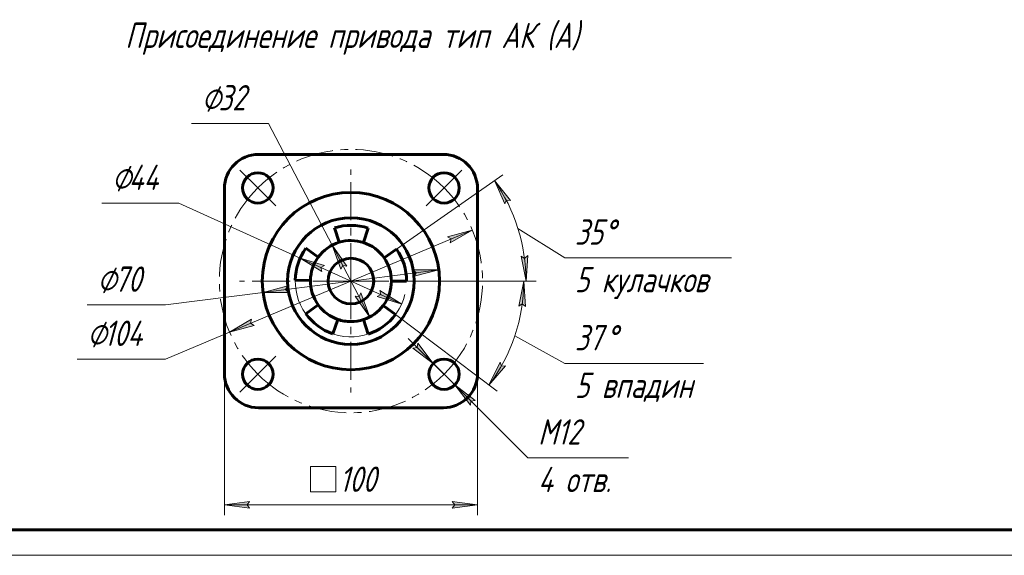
# Model space of a CAD drawing. Header units: millimetres. Extents: x 0 to 594, y 0 to 420.
# Tile 2 of 11: x 103 to 297, y 0 to 106. Entities that reach past the tile are written whole.
import ezdxf

# ---------------------------------------------------------------- set-up
doc = ezdxf.new("R2010")
doc.units = ezdxf.units.MM
for name, pattern in [('K5LT_AXLED', [12, 7.5, -1.5, 1.5, -1.5]), ('K5LT_BASIC', [0]), ('K5LT_THIN', [0])]:
    doc.linetypes.add(name, pattern=pattern)
doc.layers.add('Системный слой', color=7, linetype='Continuous')
doc.layers.add('Системный слой (1)', color=7, linetype='Continuous', true_color=0x6c6c6c)
doc.styles.add('KDIMTEXTSTYLE', font='txt', dxfattribs={"width": 0.96, "oblique": 15, "height": 5})
doc.styles.add('KTEXTSTYLE', font='txt', dxfattribs={"width": 0.96, "height": 5})
doc.dimstyles.new('KDIMSTYLE (0.50)', dxfattribs={"dimtxt": 5, "dimasz": 1, "dimexe": 2, "dimexo": 0, "dimgap": 1, "dimtad": 1, "dimlfac": 2, "dimtxsty": 'KDIMTEXTSTYLE', "dimsah": 1, "dimcen": 0, "dimdle": 1, "dimadec": 0, "dimazin": 0, "dimtfac": 0.667, "dimtmove": 0, "dimatfit": 3, "dimfxl": 1, "dimtvp": 1, "dimtolj": 1, "dimtzin": 0, "dimarcsym": 0})

# ---------------------------------------------------------------- blocks, each defined once
blk = doc.blocks.new('U53')
at = {"layer": 'Системный слой (1)', "color": 30, "linetype": 'K5LT_AXLED', "lineweight": 18, "true_color": 0xff8000}
for q in [(167.97, 76.12), (145.97, 54.12), (189.97, 54.12), (167.97, 32.12)]:
    blk.add_line((167.97, 54.12), q, dxfattribs=at)
blk = doc.blocks.new('U54')
at = {"layer": 'Системный слой (1)', "color": 30, "linetype": 'K5LT_AXLED', "lineweight": 18, "true_color": 0xff8000}
for p, q in [((149.59, 72.51), (146.05, 76.04)), ((186.36, 72.51), (189.89, 76.04)), ((153.12, 68.97), (149.59, 72.51)), ((182.82, 68.97), (186.36, 72.51)), ((153.12, 39.27), (149.59, 35.74)), ((182.82, 39.27), (186.36, 35.74)), ((149.59, 35.74), (146.05, 32.2)), ((186.36, 35.74), (189.89, 32.2))]:
    blk.add_line(p, q, dxfattribs=at)
for start, end in [(45, 135), (135, 225), (315, 45), (225, 315)]:
    blk.add_arc((167.97, 54.12), 26, start, end, dxfattribs=at)
blk = doc.blocks.new('D10')
at = {"layer": 'Системный слой (1)'}
for points in [[(147.97, 9.27), (147.47, 9.93), (147.97, 10.59), (142.97, 9.93)], [(187.97, 9.27), (192.97, 9.93), (187.97, 10.59), (188.47, 9.93)]]:
    blk.add_hatch(color=7, dxfattribs=at).paths.add_polyline_path(points)
at = {"layer": 'Системный слой (1)', "color": 7, "linetype": 'K5LT_THIN', "lineweight": 18, "true_color": 0xffffff}
for p, q in [((142.97, 34.12), (142.97, 7.93)), ((192.97, 34.12), (192.97, 7.93)), ((142.97, 9.93), (147.97, 10.59)), ((147.97, 9.27), (142.97, 9.93)), ((142.97, 9.93), (192.97, 9.93)), ((147.97, 10.59), (147.47, 9.93)), ((147.47, 9.93), (147.97, 9.27)), ((188.47, 9.93), (187.97, 10.59)), ((187.97, 10.59), (192.97, 9.93)), ((192.97, 9.93), (187.97, 9.27)), ((187.97, 9.27), (188.47, 9.93))]:
    blk.add_line(p, q, dxfattribs=at)
blk.add_wipeout([(159.97, 10.93), (159.97, 18.31), (175.33, 18.31), (175.33, 10.93)]).dxf.layer = 'Системный слой (1)'
for p, q in [((159.97, 12.52), (159.97, 17.52)), ((159.97, 17.52), (164.97, 17.52)), ((164.97, 17.52), (164.97, 12.52)), ((164.97, 12.52), (159.97, 12.52))]:
    blk.add_line(p, q, dxfattribs=at)
at = {"layer": 'Системный слой (1)', "color": 7, "insert": (165.68, 17.52), "char_height": 5, "attachment_point": 1, "style": 'KTEXTSTYLE'}
blk.add_mtext('\\fArial|b0|c204|p34;\\H5.0;\\W1.000;\\Q15;\\fGOST Type AU|b0|i0|c204|p34;\\Q15;\\W0.960;100', dxfattribs=at)
blk = doc.blocks.new('KDIMARROW_01')
at = {"layer": 'Системный слой'}
blk.add_hatch(color=0, dxfattribs=at).paths.add_polyline_path([(-5, -0.66), (0, 0), (-5, 0.66), (-4.5, 0)])
at = {"layer": 'Системный слой', "color": 0, "linetype": 'K5LT_THIN', "lineweight": 18}
for p, q in [((-4.5, 0), (-5, 0.66)), ((-5, 0.66), (0, 0)), ((0, 0), (-5, -0.66)), ((-5, -0.66), (-4.5, 0))]:
    blk.add_line(p, q, dxfattribs=at)
at = {"layer": 'Системный слой (1)', "color": 0, "linetype": 'K5LT_THIN', "lineweight": 18}
blk.add_line((182.53, 190.74), (182.03, 190.74), dxfattribs=at)
blk = doc.blocks.new('D11')
at = {"layer": 'Системный слой (1)'}
for points in [[(199.46, 70.03), (196.3, 73.96), (198.33, 69.34), (198.64, 70.11)], [(202.55, 54.12), (202.89, 59.15), (202.26, 58.61), (201.57, 59.07)]]:
    blk.add_hatch(color=7, dxfattribs=at).paths.add_polyline_path(points)
at = {"layer": 'Системный слой (1)', "color": 7, "linetype": 'K5LT_THIN', "lineweight": 18, "true_color": 0xffffff}
for p, q in [((176.98, 60.43), (197.94, 75.11)), ((196.3, 73.96), (199.46, 70.03)), ((198.33, 69.34), (196.3, 73.96)), ((198.64, 70.11), (198.33, 69.34)), ((199.46, 70.03), (198.64, 70.11)), ((200.95, 64.52), (210.2, 58.71)), ((202.55, 54.12), (201.57, 59.07)), ((201.57, 59.07), (202.26, 58.61)), ((202.26, 58.61), (202.89, 59.15)), ((202.89, 59.15), (202.55, 54.12)), ((178.97, 54.12), (204.55, 54.12))]:
    blk.add_line(p, q, dxfattribs=at)
blk.add_arc((167.97, 54.12), 34.58, 0, 35, dxfattribs=at)
blk.add_wipeout([(212.2, 50.33), (212.2, 67.09), (239.98, 67.09), (239.98, 50.33)]).dxf.layer = 'Системный слой (1)'
blk.add_line((210.2, 58.71), (243.14, 58.71), dxfattribs=at)
at = {"layer": 'Системный слой (1)', "color": 7, "char_height": 5, "attachment_point": 1, "style": 'KTEXTSTYLE'}
for s, insert in [('\\fArial|b0|c204|p34;\\H5.0;\\W1.000;\\Q15;\\fGOST Type AU|b0|i0|c204|p34;\\Q15;\\W0.960;35', (212.2, 66.3)), ('\\fArial|b0|c204|p34;\\H5.0;\\W1.000;\\Q15;\\fGOST Type AU|b0|i0|c204|p34;\\Q15;\\W0.960;°', (217.89, 66.3)), ('\\fArial|b0|c204|p34;\\H5.0;\\W1.000;\\Q15;\\fGOST Type AU|b0|i0|c204|p34;\\Q15;\\W0.960;5 кулачков', (212.2, 56.92))]:
    blk.add_mtext(s, dxfattribs=dict(at, insert=insert))
blk = doc.blocks.new('D12')
at = {"layer": 'Системный слой (1)'}
for points in [[(202.43, 49.09), (202.1, 54.12), (201.12, 49.18), (201.81, 49.63)], [(195.23, 33.58), (198.52, 37.4), (197.7, 37.34), (197.42, 38.12)]]:
    blk.add_hatch(color=7, dxfattribs=at).paths.add_polyline_path(points)
at = {"layer": 'Системный слой (1)', "color": 7, "linetype": 'K5LT_THIN', "lineweight": 18, "true_color": 0xffffff}
for p, q in [((178.97, 54.12), (204.1, 54.12)), ((201.12, 49.18), (202.1, 54.12)), ((202.1, 54.12), (202.43, 49.09)), ((201.81, 49.63), (201.12, 49.18)), ((202.43, 49.09), (201.81, 49.63)), ((176.76, 47.5), (196.83, 32.38)), ((200.34, 43.29), (210.2, 37.86)), ((195.23, 33.58), (197.42, 38.12)), ((198.52, 37.4), (195.23, 33.58)), ((197.42, 38.12), (197.7, 37.34)), ((197.7, 37.34), (198.52, 37.4))]:
    blk.add_line(p, q, dxfattribs=at)
blk.add_arc((167.97, 54.12), 34.13, 323, 0, dxfattribs=at)
blk.add_wipeout([(212.2, 29.48), (212.2, 46.24), (234.65, 46.24), (234.65, 29.48)]).dxf.layer = 'Системный слой (1)'
blk.add_line((210.2, 37.86), (237.58, 37.86), dxfattribs=at)
at = {"layer": 'Системный слой (1)', "color": 7, "char_height": 5, "attachment_point": 1, "style": 'KTEXTSTYLE'}
for s, insert in [('\\fArial|b0|c204|p34;\\H5.0;\\W1.000;\\Q15;\\fGOST Type AU|b0|i0|c204|p34;\\Q15;\\W0.960;37', (212.2, 45.45)), ('\\fArial|b0|c204|p34;\\H5.0;\\W1.000;\\Q15;\\fGOST Type AU|b0|i0|c204|p34;\\Q15;\\W0.960;°', (218.29, 45.45)), ('\\fArial|b0|c204|p34;\\H5.0;\\W1.000;\\Q15;\\fGOST Type AU|b0|i0|c204|p34;\\Q15;\\W0.960;5 впадин', (212.2, 36.06))]:
    blk.add_mtext(s, dxfattribs=dict(at, insert=insert))
blk = doc.blocks.new('D13')
at = {"layer": 'Системный слой (1)'}
for points in [[(184.23, 37.85), (181.15, 41.84), (181.04, 41.03), (180.22, 40.91)], [(192.49, 30.56), (188.48, 33.62), (191.56, 29.63), (191.67, 30.45)]]:
    blk.add_hatch(color=7, dxfattribs=at).paths.add_polyline_path(points)
at = {"layer": 'Системный слой (1)', "color": 7, "linetype": 'K5LT_THIN', "lineweight": 18, "true_color": 0xffffff}
for p, q in [((184.23, 37.85), (179.26, 42.79)), ((181.04, 41.03), (180.22, 40.91)), ((180.22, 40.91), (184.23, 37.85)), ((181.15, 41.84), (181.04, 41.03)), ((184.23, 37.85), (181.15, 41.84)), ((184.23, 37.85), (188.48, 33.62)), ((188.48, 33.62), (191.56, 29.63)), ((192.49, 30.56), (188.48, 33.62)), ((188.48, 33.62), (193.45, 28.69)), ((188.48, 33.62), (202.93, 19.26)), ((191.56, 29.63), (191.67, 30.45)), ((191.67, 30.45), (192.49, 30.56))]:
    blk.add_line(p, q, dxfattribs=at)
blk.add_wipeout([(204.93, 10.88), (204.93, 27.64), (220.17, 27.64), (220.17, 10.88)]).dxf.layer = 'Системный слой (1)'
blk.add_line((202.93, 19.26), (222.8, 19.26), dxfattribs=at)
at = {"layer": 'Системный слой (1)', "color": 7, "char_height": 5, "attachment_point": 1, "style": 'KTEXTSTYLE'}
for s, insert in [('\\fArial|b0|c204|p34;\\H5.0;\\W1.000;\\Q15;\\fGOST Type AU|b0|i0|c204|p34;\\Q15;\\W0.960;М12', (204.93, 26.85)), ('\\fArial|b0|c204|p34;\\H5.0;\\W1.000;\\Q15;\\fGOST Type AU|b0|i0|c204|p34;\\Q15;\\W0.960;4 отв.', (204.93, 17.46))]:
    blk.add_mtext(s, dxfattribs=dict(at, insert=insert))
blk = doc.blocks.new('D14')
at = {"layer": 'Системный слой (1)'}
for points in [[(187.58, 61.65), (191.94, 64.2), (187.07, 62.87), (187.79, 62.45)], [(148.87, 45.38), (148.15, 45.79), (148.36, 46.59), (144, 44.05)]]:
    blk.add_hatch(color=7, dxfattribs=at).paths.add_polyline_path(points)
at = {"layer": 'Системный слой (1)', "color": 7, "linetype": 'K5LT_THIN', "lineweight": 18, "true_color": 0xffffff}
for p, q in [((191.94, 64.2), (144, 44.05)), ((187.07, 62.87), (191.94, 64.2)), ((191.94, 64.2), (187.58, 61.65)), ((187.79, 62.45), (187.07, 62.87)), ((187.58, 61.65), (187.79, 62.45)), ((144, 44.05), (148.36, 46.59)), ((148.87, 45.38), (144, 44.05)), ((148.36, 46.59), (148.15, 45.79)), ((148.15, 45.79), (148.87, 45.38)), ((144, 44.05), (131.37, 38.74)), ((131.37, 38.74), (113.91, 38.74))]:
    blk.add_line(p, q, dxfattribs=at)
blk.add_wipeout([(115.91, 39.74), (115.91, 47.12), (128.83, 47.12), (128.83, 39.74)]).dxf.layer = 'Системный слой (1)'
at = {"layer": 'Системный слой (1)', "color": 7, "char_height": 5, "attachment_point": 1, "style": 'KTEXTSTYLE'}
for s, insert in [('\\fArial|b0|c204|p34;\\H5.0;\\W1.000;\\Q15;\\fGOST Type AU|b0|i0|c204|p34;\\Q15;\\W0.960;⌀', (115.91, 46.32)), ('\\fArial|b0|c204|p34;\\H5.0;\\W1.000;\\Q15;\\fGOST Type AU|b0|i0|c204|p34;\\Q15;\\W0.960;104', (119.22, 46.32))]:
    blk.add_mtext(s, dxfattribs=dict(at, insert=insert))
blk = doc.blocks.new('D15')
at = {"layer": 'Системный слой (1)'}
for points in [[(180.45, 55.06), (185.33, 56.35), (180.28, 56.37), (180.86, 55.78)], [(155.66, 51.88), (155.08, 52.47), (155.49, 53.18), (150.61, 51.89)]]:
    blk.add_hatch(color=7, dxfattribs=at).paths.add_polyline_path(points)
at = {"layer": 'Системный слой (1)', "color": 7, "linetype": 'K5LT_THIN', "lineweight": 18, "true_color": 0xffffff}
for p, q in [((185.33, 56.35), (150.61, 51.89)), ((180.86, 55.78), (180.28, 56.37)), ((180.28, 56.37), (185.33, 56.35)), ((185.33, 56.35), (180.45, 55.06)), ((180.45, 55.06), (180.86, 55.78)), ((150.61, 51.89), (155.49, 53.18)), ((155.49, 53.18), (155.08, 52.47)), ((150.61, 51.89), (131.37, 49.42)), ((155.66, 51.88), (150.61, 51.89)), ((155.08, 52.47), (155.66, 51.88)), ((131.37, 49.42), (115.89, 49.42))]:
    blk.add_line(p, q, dxfattribs=at)
blk.add_wipeout([(117.89, 50.42), (117.89, 57.8), (128.91, 57.8), (128.91, 50.42)]).dxf.layer = 'Системный слой (1)'
at = {"layer": 'Системный слой (1)', "color": 7, "char_height": 5, "attachment_point": 1, "style": 'KTEXTSTYLE'}
for s, insert in [('\\fArial|b0|c204|p34;\\H5.0;\\W1.000;\\Q15;\\fGOST Type AU|b0|i0|c204|p34;\\Q15;\\W0.960;⌀', (117.89, 57.01)), ('\\fArial|b0|c204|p34;\\H5.0;\\W1.000;\\Q15;\\fGOST Type AU|b0|i0|c204|p34;\\Q15;\\W0.960;70', (121.2, 57.01))]:
    blk.add_mtext(s, dxfattribs=dict(at, insert=insert))
blk = doc.blocks.new('D16')
at = {"layer": 'Системный слой (1)'}
for points in [[(162.78, 57.2), (157.95, 58.66), (162.23, 56), (162.05, 56.8)], [(177.99, 49.59), (173.71, 52.25), (173.89, 51.44), (173.16, 51.05)]]:
    blk.add_hatch(color=7, dxfattribs=at).paths.add_polyline_path(points)
at = {"layer": 'Системный слой (1)', "color": 7, "linetype": 'K5LT_THIN', "lineweight": 18, "true_color": 0xffffff}
for p, q in [((133.98, 69.51), (118.77, 69.51)), ((157.95, 58.66), (133.98, 69.51)), ((157.95, 58.66), (162.78, 57.2)), ((162.23, 56), (157.95, 58.66)), ((177.99, 49.59), (157.95, 58.66)), ((162.78, 57.2), (162.05, 56.8)), ((162.05, 56.8), (162.23, 56)), ((173.16, 51.05), (173.89, 51.44)), ((177.99, 49.59), (173.16, 51.05)), ((173.89, 51.44), (173.71, 52.25)), ((173.71, 52.25), (177.99, 49.59))]:
    blk.add_line(p, q, dxfattribs=at)
blk.add_arc((167.97, 54.12), 11, 179, 346.0334, dxfattribs=at)
blk.add_arc((167.97, 54.12), 11, 179, 346.0334, dxfattribs=at)
blk.add_wipeout([(120.77, 70.51), (120.77, 77.89), (131.54, 77.89), (131.54, 70.51)]).dxf.layer = 'Системный слой (1)'
at = {"layer": 'Системный слой (1)', "color": 7, "char_height": 5, "attachment_point": 1, "style": 'KTEXTSTYLE'}
for s, insert in [('\\fArial|b0|c204|p34;\\H5.0;\\W1.000;\\Q15;\\fGOST Type AU|b0|i0|c204|p34;\\Q15;\\W0.960;⌀', (120.77, 77.09)), ('\\fArial|b0|c204|p34;\\H5.0;\\W1.000;\\Q15;\\fGOST Type AU|b0|i0|c204|p34;\\Q15;\\W0.960;44', (124.08, 77.09))]:
    blk.add_mtext(s, dxfattribs=dict(at, insert=insert))
blk = doc.blocks.new('D17')
at = {"layer": 'Системный слой (1)'}
for points in [[(167.16, 57.09), (164.26, 61.21), (166, 56.48), (166.35, 57.22)], [(171.68, 47.03), (169.94, 51.77), (169.59, 51.02), (168.78, 51.16)]]:
    blk.add_hatch(color=7, dxfattribs=at).paths.add_polyline_path(points)
at = {"layer": 'Системный слой (1)', "color": 7, "linetype": 'K5LT_THIN', "lineweight": 18, "true_color": 0xffffff}
for p, q in [((151.71, 85.22), (136.49, 85.22)), ((164.26, 61.21), (151.71, 85.22)), ((164.26, 61.21), (167.16, 57.09)), ((166, 56.48), (164.26, 61.21)), ((171.68, 47.03), (164.26, 61.21)), ((166.35, 57.22), (166, 56.48)), ((167.16, 57.09), (166.35, 57.22)), ((171.68, 47.03), (168.78, 51.16)), ((168.78, 51.16), (169.59, 51.02)), ((169.59, 51.02), (169.94, 51.77)), ((169.94, 51.77), (171.68, 47.03))]:
    blk.add_line(p, q, dxfattribs=at)
blk.add_arc((167.97, 54.12), 8, 144, 311.8569, dxfattribs=at)
blk.add_arc((167.97, 54.12), 8, 144, 311.8569, dxfattribs=at)
blk.add_wipeout([(138.49, 86.22), (138.49, 93.6), (149.26, 93.6), (149.26, 86.22)]).dxf.layer = 'Системный слой (1)'
at = {"layer": 'Системный слой (1)', "color": 7, "char_height": 5, "attachment_point": 1, "style": 'KTEXTSTYLE'}
for s, insert in [('\\fArial|b0|c204|p34;\\H5.0;\\W1.000;\\Q15;\\fGOST Type AU|b0|i0|c204|p34;\\Q15;\\W0.960;⌀', (138.49, 92.81)), ('\\fArial|b0|c204|p34;\\H5.0;\\W1.000;\\Q15;\\fGOST Type AU|b0|i0|c204|p34;\\Q15;\\W0.960;32', (141.8, 92.81))]:
    blk.add_mtext(s, dxfattribs=dict(at, insert=insert))
blk = doc.blocks.new('U55')
at = {"color": 143, "linetype": 'K5LT_BASIC', "lineweight": 60, "true_color": 0x33acca}
blk.add_line((589, 5), (20, 5), dxfattribs=at)
at = {"color": 7, "linetype": 'K5LT_THIN', "lineweight": 18, "true_color": 0xffffff}
blk.add_line((594, 0), (0, 0), dxfattribs=at)

msp = doc.modelspace()

# ---------------------------------------------------------------- linework, layer by layer
at = {"layer": 'Системный слой (1)', "color": 143, "linetype": 'K5LT_BASIC', "lineweight": 60, "true_color": 0x33acca}
for p, q in [((186.2202, 79.1218), (149.7202, 79.1218)), ((142.9702, 72.3718), (142.9702, 35.8718)), ((192.9702, 35.8718), (192.9702, 72.3718)), ((164.7541, 64.6411), (165.6313, 61.7722)), ((170.4424, 61.7302), (171.3694, 64.5834)), ((161.4981, 58.8241), (159.071, 60.5874)), ((176.9809, 60.4311), (174.5234, 58.7104)), ((156.9719, 54.3137), (159.9714, 54.2614)), ((175.9702, 54.1218), (178.9702, 54.1218)), ((161.4981, 49.4195), (159.071, 47.6561)), ((176.7552, 47.5018), (174.3593, 49.3072)), ((164.389, 43.7211), (165.3657, 46.5576)), ((170.4424, 46.5133), (171.3694, 43.6601)), ((149.7202, 29.1218), (186.2202, 29.1218))]:
    msp.add_line(p, q, dxfattribs=at)
for centre, radius in [((149.5855, 72.5065), 3), ((186.355, 72.5065), 3), ((167.9702, 54.1218), 17.5), ((167.9702, 54.1218), 12.5), ((167.9702, 54.1218), 4.5), ((149.5855, 35.737), 3), ((186.355, 35.737), 3)]:
    msp.add_circle(centre, radius, dxfattribs=at)
for centre, radius, start, end in [((149.7202, 72.3718), 6.75, 90, 180), ((186.2202, 72.3718), 6.75, 0, 90), ((167.9702, 54.1218), 11, 72, 107), ((167.9702, 54.1218), 11, 144, 179), ((167.9702, 54.1218), 8, 107, 144), ((167.9702, 54.1218), 8, 72, 107), ((167.9702, 54.1218), 8, 35, 72), ((167.9702, 54.1218), 11, 0, 35), ((167.9702, 54.1218), 8, 144, 179), ((167.9702, 54.1218), 8, 0, 35), ((167.9702, 54.1218), 8, 179, 216), ((167.9702, 54.1218), 8, 323, 0), ((167.9702, 54.1218), 8, 216, 251), ((167.9702, 54.1218), 8, 288, 323), ((167.9702, 54.1218), 11, 216, 251), ((167.9702, 54.1218), 11, 288, 323), ((167.9702, 54.1218), 8, 251, 270), ((167.9702, 54.1218), 8, 270, 288), ((149.7202, 35.8718), 6.75, 180, 270), ((186.2202, 35.8718), 6.75, 270, 0)]:
    msp.add_arc(centre, radius, start, end, dxfattribs=at)

# ---------------------------------------------------------------- block references
at = {"layer": 'Системный слой (1)'}
for name in ['U54', 'U53']:
    msp.add_blockref(name, (0, 0), dxfattribs=at)

# ---------------------------------------------------------------- texts
at = {"layer": 'Системный слой (1)', "color": 7, "insert": (123.404, 105.1287), "char_height": 5, "attachment_point": 1, "style": 'KTEXTSTYLE'}
msp.add_mtext('\\fArial|b0|c204|p34;\\H5.0;\\W1.000;\\Q15;\\fGOST Type AU|b0|i0|c204|p34;\\Q15;\\W0.960;Присоединение привода тип АК (А)', dxfattribs=at)

# ---------------------------------------------------------------- next in the draw order: dimensions: what is measured, and where the dimension line sits
at = {"layer": 'Системный слой (1)', "color": 7}
dim = msp.add_angular_dim_2l(base=(182.2333, 63.8978), line1=((167.9702, 54.1218), (176.9809, 60.4311)), line2=((167.9702, 54.1218), (178.9702, 54.1218)), dimstyle='KDIMSTYLE (0.50)', override={"dimpost": '\\fGOST Type AU|b0|c204|p34;\\H5.0;\\W0.960;\\Q15;<>\\X\\fGOST Type AU|b0|c204|p34;\\H5.0;\\W0.960;\\Q15;\\fGOST Type AU|b0|i0|c204|p34;\\Q15;5 кулачков', "dimblk1": 'KDIMARROW_01', "dimblk2": 'KDIMARROW_01', "dimclrt": 7, "dimtol": 1, "dimtp": 0, "dimtm": 0, "dimtdec": 5, "dimtolj": 1}, dxfattribs=at)
dim.commit()
dim.dimension.update_dxf_attribs({"geometry": 'D11', "text_midpoint": (212.2005, 58.7104)})
dim = msp.add_linear_dim(base=(142.9702, 9.9303), p1=(192.9702, 34.1218), p2=(142.9702, 34.1218), dimstyle='KDIMSTYLE (0.50)', override={"dimexo": 0, "dimpost": '\\fGOST Type AU|b0|c204|p34;\\H5.0;\\W0.960;\\Q15;{\\fSymbol Type A|i0|c204|p18;т}<>', "dimblk1": 'KDIMARROW_01', "dimblk2": 'KDIMARROW_01', "dimse1": 0, "dimse2": 0, "dimclrt": 7, "dimtol": 1, "dimtp": 0, "dimtm": 0, "dimtdec": 5, "dimtolj": 1}, dxfattribs=at)
dim.commit()
dim.dimension.update_dxf_attribs({"geometry": 'D10', "text_midpoint": (167.9702, 9.9303), "dimtype": 160})

# ---------------------------------------------------------------- next in the draw order: dimensions: what is measured, and where the dimension line sits
dim = msp.add_angular_dim_2l(base=(181.7024, 43.9876), line1=((167.9702, 54.1218), (176.7552, 47.5018)), line2=((167.9702, 54.1218), (178.9702, 54.1218)), dimstyle='KDIMSTYLE (0.50)', override={"dimpost": '\\fGOST Type AU|b0|c204|p34;\\H5.0;\\W0.960;\\Q15;<>\\X\\fGOST Type AU|b0|c204|p34;\\H5.0;\\W0.960;\\Q15;\\fGOST Type AU|b0|i0|c204|p34;\\Q15;5 впадин', "dimblk1": 'KDIMARROW_01', "dimblk2": 'KDIMARROW_01', "dimclrt": 7, "dimtol": 1, "dimtp": 0, "dimtm": 0, "dimtdec": 5, "dimtolj": 1}, dxfattribs=at)
dim.commit()
dim.dimension.update_dxf_attribs({"geometry": 'D12', "text_midpoint": (212.2005, 37.8583)})

# ---------------------------------------------------------------- next in the draw order: dimensions: what is measured, and where the dimension line sits
dim = msp.add_diameter_dim_2p(p1=(182.1007, 39.9679), p2=(190.6093, 31.5061), text='\\fGOST Type AU|b0|c204|p34;\\H5.0;\\W0.960;\\Q15;\\fGOST Type AU|b0|c204|p34;\\H5.0;\\W0.960;\\Q15;\\fGOST Type AU|b0|i0|c204|p34;\\Q15;М12\\X\\fGOST Type AU|b0|c204|p34;\\H5.0;\\W0.960;\\Q15;\\fGOST Type AU|b0|i0|c204|p34;\\Q15;4 отв.', dimstyle='KDIMSTYLE (0.50)', override={"dimtih": 1, "dimtoh": 1, "dimblk1": 'KDIMARROW_01', "dimblk2": 'KDIMARROW_01', "dimclrt": 7, "dimtmove": 1, "dimatfit": 2, "dimtolj": 1}, dxfattribs=at)
dim.commit()
dim.dimension.update_dxf_attribs({"geometry": 'D13', "text_midpoint": (204.9253, 19.2579)})

# ---------------------------------------------------------------- next in the draw order: dimensions: what is measured, and where the dimension line sits
dim = msp.add_diameter_dim_2p(p1=(215.907, 74.2727), p2=(120.0334, 33.9708), dimstyle='KDIMSTYLE (0.50)', override={"dimtih": 1, "dimtoh": 1, "dimpost": '\\fGOST Type AU|b0|c204|p34;\\H5.0;\\W0.960;\\Q15;<>', "dimblk1": 'KDIMARROW_01', "dimblk2": 'KDIMARROW_01', "dimclrt": 7, "dimtol": 1, "dimtp": 0, "dimtm": 0, "dimtdec": 5, "dimtmove": 1, "dimatfit": 2, "dimtolj": 1}, dxfattribs=at)
dim.commit()
dim.dimension.update_dxf_attribs({"geometry": 'D14', "text_midpoint": (129.3717, 38.737), "dimtype": 163})

# ---------------------------------------------------------------- next in the draw order: dimensions: what is measured, and where the dimension line sits
dim = msp.add_diameter_dim_2p(p1=(202.6849, 58.582), p2=(133.2556, 49.6615), dimstyle='KDIMSTYLE (0.50)', override={"dimtih": 1, "dimtoh": 1, "dimpost": '\\fGOST Type AU|b0|c204|p34;\\H5.0;\\W0.960;\\Q15;<>', "dimblk1": 'KDIMARROW_01', "dimblk2": 'KDIMARROW_01', "dimclrt": 7, "dimtol": 1, "dimtp": 0, "dimtm": 0, "dimtdec": 5, "dimtmove": 1, "dimatfit": 2, "dimtolj": 1}, dxfattribs=at)
dim.commit()
dim.dimension.update_dxf_attribs({"geometry": 'D15', "text_midpoint": (129.3717, 49.4195), "dimtype": 163})

# ---------------------------------------------------------------- next in the draw order: dimensions: what is measured, and where the dimension line sits
dim = msp.add_diameter_dim_2p(p1=(188.0123, 45.049), p2=(147.9281, 63.1945), dimstyle='KDIMSTYLE (0.50)', override={"dimtih": 1, "dimtoh": 1, "dimpost": '\\fGOST Type AU|b0|c204|p34;\\H5.0;\\W0.960;\\Q15;<>', "dimblk1": 'KDIMARROW_01', "dimblk2": 'KDIMARROW_01', "dimclrt": 7, "dimtol": 1, "dimtp": 0, "dimtm": 0, "dimtdec": 5, "dimtmove": 1, "dimatfit": 2, "dimtolj": 1}, dxfattribs=at)
dim.commit()
dim.dimension.update_dxf_attribs({"geometry": 'D16', "text_midpoint": (131.9845, 69.5065), "dimtype": 163})

# ---------------------------------------------------------------- next in the draw order: dimensions: what is measured, and where the dimension line sits
dim = msp.add_diameter_dim_2p(p1=(175.3847, 39.9434), p2=(160.5558, 68.3001), dimstyle='KDIMSTYLE (0.50)', override={"dimtih": 1, "dimtoh": 1, "dimpost": '\\fGOST Type AU|b0|c204|p34;\\H5.0;\\W0.960;\\Q15;<>', "dimblk1": 'KDIMARROW_01', "dimblk2": 'KDIMARROW_01', "dimclrt": 7, "dimtol": 1, "dimtp": 0, "dimtm": 0, "dimtdec": 5, "dimtmove": 1, "dimatfit": 2, "dimtolj": 1}, dxfattribs=at)
dim.commit()
dim.dimension.update_dxf_attribs({"geometry": 'D17', "text_midpoint": (149.7068, 85.2218), "dimtype": 163})

# ---------------------------------------------------------------- next in the draw order: block references
msp.add_blockref('U55', (0, 0))

doc.saveas('drawing.dxf')
